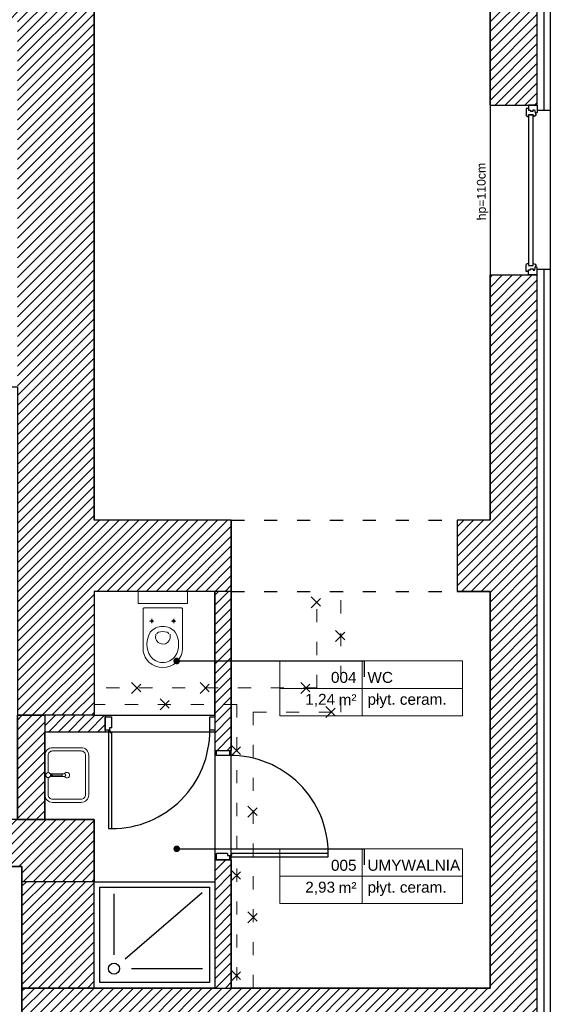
# Model space of a CAD drawing. Header units: millimetres. Extents: x 22250 to 51280, y -5012 to 7692.
# Tile 141 of 183: x 46900 to 47384, y 2043 to 2942. Entities that reach past the tile are written whole.
import ezdxf
from ezdxf import colors
from ezdxf.entities.mleader import LeaderData, LeaderLine
from ezdxf.enums import TextEntityAlignment as Align
from ezdxf.math import Vec2, Vec3

# ---------------------------------------------------------------- set-up
doc = ezdxf.new("R2010")
doc.units = ezdxf.units.MM
doc.linetypes.add('ACAD_ISO03W100', pattern=[30, 12, -18])
doc.layers.add('A_OPISY', color=40, linetype='Continuous', lineweight=9)
doc.layers.add('A_WYPOSAŻENIE', color=181, linetype='Continuous', lineweight=9)
doc.layers.add('E_podklad', color=252, linetype='Continuous')
doc.styles.add('ARIAL', font='arial.ttf')
doc.styles.get("Standard").update_dxf_attribs({"font": 'arial.ttf'})
doc.linetypes.add('BATTING', pattern='A,0.0001,-0.1,[134,ltypeshp.shx,S=0.1,R=0,X=-0.1,Y=0],-0.2,[134,ltypeshp.shx,S=0.1,R=180,X=0.1,Y=0],-0.1', length=0.4001)
pattern_1 = [(45, (29894.76, -15796.4403), (-4.490128, 4.490128), [])]
pattern_2 = [(45, (28568.2225, -18526.9925), (-4.490128, 4.490128), [])]

# ---------------------------------------------------------------- blocks, each defined once
blk = doc.blocks.new('*U206')
at = {"color": 144}
for p, q in [((45, 0), (45, -8)), ((45, 0), (51.68, 0)), ((45, 0), (45, -8)), ((51.68, 0), (52.26, -1.55)), ((193.32, 0), (192.74, -1.55)), ((200, 0), (193.32, 0)), ((200, 0), (200, -8)), ((45, -8), (48.2, -8)), ((48.2, -8), (48.2, -9.92)), ((48.2, -8), (49.59, -8)), ((49.24, -2.4), (52.26, -1.55)), ((49.24, -3.73), (49.24, -2.4)), ((50.61, -3.73), (49.24, -3.73)), ((49.59, -8), (49.59, -6.06)), ((49.59, -6.06), (50.61, -6.06)), ((50.61, -6.06), (50.61, -3.73)), ((52.26, -1.55), (53.11, -1.55)), ((53.11, -1.55), (53.01, -1.01)), ((53.75, -7.98), (53.75, -3.66)), ((53.75, -3.66), (55.38, -3.66)), ((55.34, -7.98), (53.75, -7.98)), ((55.34, -9.03), (55.34, -7.98)), ((191.25, -3.66), (189.62, -3.66)), ((189.66, -9.03), (189.66, -7.98)), ((189.66, -7.98), (191.25, -7.98)), ((191.25, -7.98), (191.25, -3.66)), ((191.89, -1.55), (191.99, -1.01)), ((192.74, -1.55), (191.89, -1.55)), ((195.76, -2.4), (192.74, -1.55)), ((194.39, -6.06), (194.39, -3.73)), ((194.39, -3.73), (195.76, -3.73)), ((195.41, -6.06), (194.39, -6.06)), ((195.41, -8), (195.41, -6.06)), ((196.8, -8), (195.41, -8)), ((195.76, -3.73), (195.76, -2.4)), ((200, -8), (196.8, -8)), ((196.8, -8), (196.8, -9.92)), ((48.2, -9.92), (54.06, -9.92)), ((196.8, -9.92), (190.94, -9.92))]:
    blk.add_line(p, q, dxfattribs=at)
blk.add_lwpolyline([(53.75, -3.66), (191.25, -3.66), (191.25, -7.98), (53.75, -7.98)], close=True, dxfattribs=at)
for centre, radius, start, end in [((52.87, -3.52), 2.51, 356.81051, 86.81051), ((192.13, -3.52), 2.51, 93.18949, 183.18949), ((53.97, -8.42), 1.5, 273.35533, 335.68535), ((191.03, -8.42), 1.5, 204.31465, 266.64467)]:
    blk.add_arc(centre, radius, start, end, dxfattribs=at)
blk = doc.blocks.new('ROZBIÓRKI_DOM')
at = {"layer": 'A_OPISY', "color": 22, "linetype": 'ACAD_ISO03W100', "true_color": 0xe22908}
for p, q in [((19835.15, 7887.89), (19835.15, 7975.89)), ((19857.15, 7865.89), (19857.15, 7975.89)), ((19830.15, 7971.02), (19840.15, 7961.02)), ((19830.15, 7961.02), (19840.15, 7971.02)), ((19852.15, 7940.21), (19862.15, 7930.21)), ((19852.15, 7930.21), (19862.15, 7940.21)), ((19666.05, 7892.89), (19676.05, 7882.89)), ((19666.05, 7882.89), (19676.05, 7892.89)), ((19728.65, 7892.89), (19738.65, 7882.89)), ((19728.65, 7882.89), (19738.65, 7892.89)), ((19820.46, 7892.89), (19830.46, 7882.89)), ((19820.46, 7882.89), (19830.46, 7892.89)), ((19835.15, 7887.89), (19632.15, 7887.89)), ((19692.15, 7877.89), (19702.15, 7867.89)), ((19692.15, 7867.89), (19702.15, 7877.89)), ((19762.15, 7872.89), (19632.15, 7872.89)), ((19762.15, 7872.89), (19762.15, 7613.89)), ((19777.15, 7865.89), (19777.15, 7613.89)), ((19777.15, 7865.89), (19857.15, 7865.89)), ((19843.32, 7870.89), (19853.32, 7860.89)), ((19843.32, 7860.89), (19853.32, 7870.89)), ((19757.15, 7835.73), (19767.15, 7825.73)), ((19757.15, 7825.73), (19767.15, 7835.73)), ((19772.15, 7779.92), (19782.15, 7769.92)), ((19772.15, 7769.92), (19782.15, 7779.92)), ((19757.15, 7721.63), (19767.15, 7711.63)), ((19757.15, 7711.63), (19767.15, 7721.63)), ((19772.15, 7683.38), (19782.15, 7673.38)), ((19772.15, 7673.38), (19782.15, 7683.38)), ((19757.15, 7630.26), (19767.15, 7620.26)), ((19757.15, 7620.26), (19767.15, 7630.26))]:
    blk.add_line(p, q, dxfattribs=at)
blk = doc.blocks.new('um1')
at = {"layer": 'A_WYPOSAŻENIE', "ltscale": 0.5}
for points in [[(-2506.53, 3366.84), (-2524.27, 3366.84, 0.414214), (-2531.27, 3359.84), (-2531.27, 3333.84, 0.414214), (-2524.27, 3326.84), (-2488.27, 3326.84, 0.414214), (-2481.27, 3333.84), (-2481.27, 3359.84, 0.414214), (-2488.27, 3366.84), (-2506.01, 3366.84)], [(-2508.52, 3363.84), (-2524.27, 3363.84, 0.414214), (-2528.27, 3359.84), (-2528.27, 3333.84, 0.414214), (-2524.27, 3329.84), (-2488.27, 3329.84, 0.414214), (-2484.27, 3333.84), (-2484.27, 3359.84, 0.414214), (-2488.27, 3363.84), (-2504.02, 3363.84)]]:
    blk.add_lwpolyline(points, format="xyb", dxfattribs=at)
at = {"layer": 'A_WYPOSAŻENIE'}
blk.add_lwpolyline([(-2507.42, 3361.92), (-2507.42, 3348.69, 0.869565), (-2505.12, 3348.69), (-2505.12, 3361.92)], format="xyb", dxfattribs=at)
for points in [[(-2506.77, 3361.66), (-2506.77, 3360.3), (-2505.77, 3360.3), (-2505.77, 3361.66)], [(-2506.53, 3366.08), (-2506.53, 3367.35), (-2506.01, 3367.35), (-2506.01, 3366.08)]]:
    blk.add_lwpolyline(points, dxfattribs=at)
blk.add_lwpolyline([(-2507.02, 3360.3), (-2505.52, 3360.3), (-2505.52, 3350.99), (-2507.02, 3350.99)], close=True, dxfattribs=at)
blk.add_circle((-2506.27, 3363.85), 2.25, dxfattribs=at)
at = {"layer": 'A_WYPOSAŻENIE', "ltscale": 0.5}
blk.add_arc((-2506.27, 3346.84), 2.5, 117.38711, 62.61289, dxfattribs=at)
blk = doc.blocks.new('wc1')
at = {"layer": 'A_WYPOSAŻENIE'}
for p, q in [((-3840.38, 3355.84), (-3836.38, 3355.84)), ((-3838.38, 3353.84), (-3838.38, 3357.84)), ((-3820.38, 3355.84), (-3816.38, 3355.84)), ((-3818.38, 3353.84), (-3818.38, 3357.84))]:
    blk.add_line(p, q, dxfattribs=at)
blk.add_lwpolyline([(-3850.88, 3371.84), (-3805.88, 3371.84), (-3805.88, 3382.84), (-3850.88, 3382.84)], close=True, dxfattribs=at)
for points in [[(-3815.79, 3318.42, -0.399978), (-3840.97, 3318.42, -0.216638), (-3846.38, 3331.84), (-3846.38, 3366.84, -0.414214), (-3845.38, 3367.84), (-3811.38, 3367.84, -0.414214), (-3810.38, 3366.84), (-3810.38, 3331.84, -0.216638)], [(-3839.79, 3345.73, -0.466255), (-3816.97, 3345.73, -0.283436), (-3817.06, 3323.74, -0.502453), (-3839.69, 3323.74, -0.283436)]]:
    blk.add_lwpolyline(points, format="xyb", close=True, dxfattribs=at)
for points in [[(-3834.84, 3343.93), (-3834.92, 3340.49, 0.83974), (-3821.61, 3340.22), (-3821.68, 3343.93)], [(-3833.77, 3344.15, -0.303379), (-3832.3, 3345.75, -0.119022), (-3824.45, 3345.75, -0.303379), (-3822.98, 3344.15, -0.291246)]]:
    blk.add_lwpolyline(points, format="xyb", dxfattribs=at)
for centre in [(-3838.38, 3355.84), (-3818.38, 3355.84)]:
    blk.add_circle(centre, 1, dxfattribs=at)
blk = doc.blocks.new('*U217')
at = {"lineweight": 5}
for p, q in [((-75, -25), (-75, 25)), ((-75, 25), (0, 25)), ((0, 0), (0, 25)), ((0, 25), (91.58, 25)), ((91.58, 25), (91.58, -25)), ((-75, -25), (0, -25)), ((91.58, -25), (0, -25))]:
    blk.add_line(p, q, dxfattribs=at)
at = {"lineweight": 5, "ltscale": 18.5}
for p, q in [((0, 25), (0, -25)), ((-75, 0), (91.58, 0))]:
    blk.add_line(p, q, dxfattribs=at)
at = {"lineweight": 5, "ltscale": 18.5, "insert": (-5, -10.38), "char_height": 10, "attachment_point": 6, "style": 'ARIAL'}
blk.add_mtext('\\A1;m²', dxfattribs=at)
at = {"lineweight": 5, "style": 'ARIAL'}
blk.add_attdef('1NR', text='', height=10, dxfattribs=at).set_placement((-5, 5), align=Align.RIGHT)
blk.add_attdef('2POM', (5, 5), '', height=10, dxfattribs=at)
blk.add_attdef('4PL2', text='', height=10, dxfattribs=at).set_placement((-24.57, -5), align=Align.TOP_RIGHT)
blk.add_attdef('3POS', text='', height=10, dxfattribs=at).set_placement((5, -5), align=Align.TOP_LEFT)
blk = doc.blocks.new('_Dot')
at = {"color": 0, "linetype": 'ByBlock', "lineweight": -2}
blk.add_line((-0.5, 0), (-1, 0), dxfattribs=at)
at = {"color": 0, "linetype": 'ByBlock', "const_width": 0.5}
blk.add_lwpolyline([(-0.25, 0, 1), (0.25, 0, 1)], format="xyb", close=True, dxfattribs=at)

msp = doc.modelspace()

# ---------------------------------------------------------------- hatches: boundary and pattern name
at = {"layer": 'E_podklad'}
h = msp.add_hatch(dxfattribs=at)
h.set_pattern_fill('ANSI31', color=256, scale=2)
h.set_pattern_definition(pattern_1)
h.paths.add_polyline_path([(46968.25, 2212.13), (46898.25, 2212.13), (46858.25, 2212.13), (46858.25, 2169.13), (46902.25, 2169.13), (46902.25, 2155.13), (46968.25, 2155.13)])
h.paths.add_polyline_path([(46683.25, 2212.13), (46511.25, 2212.13), (46511.25, 2169.13), (46683.25, 2169.13)])
h.paths.add_polyline_path([(46411.25, 2305.13), (46383.25, 2305.13), (46383.25, 2212.13), (46411.25, 2212.13)])
h.paths.add_polyline_path([(46411.25, 2430.13), (46383.25, 2430.13), (46383.25, 2405.13), (46411.25, 2405.13)])
h.paths.add_polyline_path([(46411.25, 2942.13), (46383.25, 2942.13), (46383.25, 2518.13), (46411.25, 2518.13)])
h.paths.add_polyline_path([(46460.25, 2852.13), (46411.25, 2852.13), (46411.25, 2782.13), (46460.25, 2782.13)])
h.paths.add_polyline_path([(46460.25, 2970.13), (46426.25, 2970.13), (46426.25, 3002.13), (46419.35, 3002.13), (46383.25, 3002.13), (46383.25, 2942.13), (46411.25, 2942.13), (46460.25, 2942.13)])
h.paths.add_polyline_path([(46898.25, 2970.13), (46671.25, 2970.13), (46671.25, 2975.13), (46643.25, 2975.13), (46643.25, 2970.13), (46643.25, 2942.13), (46898.25, 2942.13)])
h.paths.add_polyline_path([(46671.25, 3100.13), (46643.25, 3100.13), (46643.25, 3065.13), (46671.25, 3065.13)])
h.paths.add_polyline_path([(46671.25, 3277.13), (46671.25, 3320.13), (46618.25, 3320.13), (46618.25, 3312.71), (46618.25, 3277.13), (46643.25, 3277.13), (46643.25, 3204.13), (46671.25, 3204.13)])
h.paths.add_polyline_path([(46426.25, 3487.13), (46355.25, 3487.13), (46355.25, 3479.13), (46355.25, 3444.13), (46383.25, 3444.13), (46383.25, 3277.13), (46473.25, 3277.13), (46473.25, 3320.13), (46426.25, 3320.13)])
h.paths.add_polyline_path([(46426.25, 3277.13), (46383.25, 3277.13), (46383.25, 3129.13), (46426.25, 3129.13)])
h = msp.add_hatch(dxfattribs=at)
h.set_pattern_fill('ANSI31', color=256, scale=2)
h.set_pattern_definition(pattern_1)
h.paths.add_polyline_path([(47372.25, 3487.13), (47289.25, 3487.13), (47289.25, 3474.13), (47289.25, 3444.13), (47329.25, 3444.13), (47329.25, 3137.13), (47372.25, 3137.13)])
h.paths.add_polyline_path([(47372.25, 2982.13), (47364.25, 2982.13), (47329.25, 2982.13), (47329.25, 2864.13), (47372.25, 2864.13)])
h.paths.add_polyline_path([(47372.25, 2709.13), (47329.25, 2709.13), (47329.25, 2485.13), (47299.25, 2485.13), (47299.25, 2420.13), (47329.25, 2420.13), (47329.25, 2058.13), (46968.25, 2058.13), (46944.25, 2058.13), (46902.25, 2058.13), (46902.25, 2015.13), (47372.25, 2015.13)])
h.paths.add_polyline_path([(46939.25, 3487.13), (46832.25, 3487.13), (46832.25, 3446.13), (46863.25, 3446.13), (46863.25, 3320.13), (46906.25, 3320.13), (46906.25, 3444.13), (46939.25, 3444.13)])
h.paths.add_polyline_path([(47093.25, 2420.13), (47093.25, 2485.13), (46968.25, 2485.13), (46968.25, 3277.13), (46968.25, 3320.13), (46863.25, 3320.13), (46817.25, 3320.13), (46817.25, 3277.13), (46898.25, 3277.13), (46898.25, 2307.13), (46968.25, 2307.13), (46968.25, 2420.13)])
at = {"layer": 'E_podklad', "ltscale": 2}
h = msp.add_hatch(dxfattribs=at)
h.set_pattern_fill('ANSI31', color=256, scale=2)
h.set_pattern_definition(pattern_2)
h.paths.add_polyline_path([(47093.25, 2420.13), (47078.25, 2420.13), (47078.25, 2275.13), (47093.25, 2275.13)])
h.paths.add_polyline_path([(47093.25, 2175.13), (47078.25, 2175.13), (47078.25, 2058.13), (47093.25, 2058.13)])
h = msp.add_hatch(dxfattribs=at)
h.set_pattern_fill('ANSI31', color=256, scale=2)
h.set_pattern_definition([(45, (29849.76, -15796.4403), (-4.490128, 4.490128), [])])
h.paths.add_polyline_path([(46923.25, 2212.13), (46923.25, 2307.13), (46898.25, 2307.13), (46898.25, 2212.13)])
h = msp.add_hatch(dxfattribs=at)
h.set_pattern_fill('ANSI31', color=256, scale=2)
h.set_pattern_definition(pattern_2)
h.paths.add_polyline_path([(46978.25, 2292.13), (46978.25, 2307.13), (46923.25, 2307.13), (46923.25, 2292.13)])
h = msp.add_hatch(dxfattribs=at)
h.set_pattern_fill('ANSI31', color=256, scale=2)
h.set_pattern_definition([(45, (29852.76, -15796.4403), (-4.490128, 4.490128), [])])
h.paths.add_polyline_path([(46968.25, 2155.13), (46902.25, 2155.13), (46902.25, 2058.13), (46968.25, 2058.13)])

# ---------------------------------------------------------------- linework, layer by layer
for p, q in [((46968.25, 3277.13), (46968.25, 2485.13)), ((47329.25, 2864.13), (47329.25, 2982.13)), ((47329.25, 2864.13), (47372.25, 2864.13)), ((47329.25, 2864.13), (47329.25, 2709.13)), ((47384.25, 2859.13), (47372.25, 2859.13)), ((47384.25, 2859.13), (47384.25, 2714.13)), ((47329.25, 2485.13), (47329.25, 2709.13)), ((47329.25, 2709.13), (47372.25, 2709.13)), ((47384.25, 2714.13), (47372.25, 2714.13)), ((47093.25, 2485.13), (46968.25, 2485.13)), ((47093.25, 2485.13), (47093.25, 2420.13)), ((47329.25, 2485.13), (47299.25, 2485.13)), ((47299.25, 2485.13), (47299.25, 2420.13)), ((46968.25, 2420.13), (46968.25, 2307.13)), ((47093.25, 2420.13), (46968.25, 2420.13)), ((47078.25, 2420.13), (47078.25, 2275.13)), ((47093.25, 2420.13), (47093.25, 2275.13)), ((47329.25, 2420.13), (47299.25, 2420.13)), ((47329.25, 2058.13), (47329.25, 2420.13)), ((46968.25, 2307.13), (46898.25, 2307.13)), ((46968.25, 2307.13), (46978.25, 2307.13)), ((46978.25, 2307.13), (46978.25, 2292.13)), ((46923.25, 2292.13), (46978.25, 2292.13)), ((47078.25, 2275.13), (47093.25, 2275.13)), ((46898.25, 2212.13), (46968.25, 2212.13)), ((46968.25, 2212.13), (46968.25, 2155.13)), ((47078.25, 2175.13), (47078.25, 2058.13)), ((47078.25, 2175.13), (47093.25, 2175.13)), ((47093.25, 2175.13), (47093.25, 2058.13)), ((46968.25, 2155.13), (46902.25, 2155.13)), ((46968.25, 2058.13), (46902.25, 2058.13)), ((46968.25, 2058.13), (47329.25, 2058.13))]:
    msp.add_line(p, q, dxfattribs=at)
at = {"layer": 'E_podklad', "color": 144, "linetype": 'ACAD_ISO03W100', "true_color": 0x007cb0}
for p, q in [((47093.25, 2485.13), (47299.25, 2485.13)), ((47093.25, 2420.13), (47299.25, 2420.13))]:
    msp.add_line(p, q, dxfattribs=at)
at = {"layer": 'E_podklad', "color": 144, "true_color": 0x007cb0}
for p, q in [((46984.21, 2295.66), (46982.22, 2295.66)), ((46982.22, 2295.66), (46982.22, 2293.67)), ((46982.64, 2293.09), (46982.64, 2291.55)), ((46982.64, 2291.55), (46984.19, 2291.55)), ((47089.72, 2179.11), (47091.71, 2179.11)), ((47092.29, 2179.52), (47093.83, 2179.52)), ((47093.83, 2179.52), (47093.83, 2181.07))]:
    msp.add_line(p, q, dxfattribs=at)
at = {"layer": 'E_podklad', "color": 144}
msp.add_line((47089.72, 2181.09), (47089.72, 2179.11), dxfattribs=at)
at = {"layer": 'E_podklad'}
for p, q in [((46986.28, 2088.45), (46986.28, 2144.12)), ((46996.42, 2084.95), (47066.83, 2145.34)), ((47002.14, 2075.9), (47066.93, 2075.9))]:
    msp.add_line(p, q, dxfattribs=at)
at = {"layer": 'E_podklad', "ltscale": 2}
for points in [[(46906.25, 3444.13), (47329.25, 3444.13), (47329.25, 2485.13), (47299.25, 2485.13), (47299.25, 2420.13), (47329.25, 2420.13), (47329.25, 2058.13), (47093.25, 2058.13), (47093.25, 2485.13), (46968.25, 2485.13), (46968.25, 3320.13), (46906.25, 3320.13), (46906.25, 3444.13)], [(47384.25, 2987.13), (47384.25, 2859.13)], [(47372.25, 2864.13), (47372.25, 2982.13)], [(46902.25, 2058.13), (46902.25, 2015.13), (47372.25, 2015.13), (47372.25, 2709.13)], [(47384.25, 2714.13), (47384.25, 2003.13), (46926.25, 2003.13)], [(46681.25, 2414.13), (46681.25, 2607.13), (46898.25, 2607.13), (46898.25, 2212.13), (46858.25, 2212.13), (46858.25, 2169.13), (46902.25, 2169.13), (46902.25, 1778.13), (46535.25, 1778.13), (46535.25, 2169.13), (46683.25, 2169.13), (46683.25, 2212.13), (46411.25, 2212.13), (46411.25, 2414.13), (46681.25, 2414.13)], [(46923.25, 2292.13), (47078.25, 2292.13), (47078.25, 2058.13), (46968.25, 2058.13), (46968.25, 2212.13), (46923.25, 2212.13), (46923.25, 2292.13)], [(46858.25, 2169.13), (46902.25, 2169.13), (46902.25, 2155.13)]]:
    msp.add_lwpolyline(points, dxfattribs=at)
at = {"layer": 'E_podklad', "linetype": 'BATTING', "ltscale": 14}
for points in [[(47378.25, 2987.13), (47378.25, 2859.13)], [(47378.25, 2714.13), (47378.25, 2009.13), (46926.25, 2009.13), (46926.25, 2009.13)]]:
    msp.add_lwpolyline(points, dxfattribs=at)
at = {"layer": 'E_podklad', "ltscale": 2}
for points in [[(47078.25, 2420.13), (46968.25, 2420.13), (46968.25, 2307.13), (47078.25, 2307.13)], [(46898.25, 2307.13), (46923.25, 2307.13), (46923.25, 2212.13), (46898.25, 2212.13)], [(46968.25, 2155.13), (46902.25, 2155.13), (46902.25, 2058.13), (46968.25, 2058.13)]]:
    msp.add_lwpolyline(points, close=True, dxfattribs=at)
at = {"layer": 'E_podklad', "color": 144, "true_color": 0x007cb0}
for points in [[(46982.22, 2293.67), (46978.25, 2293.67), (46978.25, 2305.59), (46984.21, 2305.59)], [(46984.21, 2295.66), (46984.21, 2305.59)], [(47078.25, 2305.59), (47078.25, 2293.67), (47073.61, 2293.67), (47073.61, 2305.59), (47078.25, 2305.59)], [(46981.1, 2293.09), (46981.1, 2203.69), (46984.19, 2203.69), (46984.19, 2291.55)], [(46982.64, 2293.09), (46981.1, 2293.09)], [(47089.72, 2181.09), (47079.79, 2181.09)], [(47091.71, 2179.11), (47091.71, 2175.13), (47079.79, 2175.13), (47079.79, 2181.09)], [(47092.29, 2177.98), (47181.69, 2177.98), (47181.69, 2181.07), (47093.83, 2181.07)], [(47092.29, 2179.52), (47092.29, 2177.98)]]:
    msp.add_lwpolyline(points, dxfattribs=at)
at = {"layer": 'E_podklad', "color": 144}
msp.add_lwpolyline([(47079.79, 2275.13), (47091.71, 2275.13), (47091.71, 2270.5), (47079.79, 2270.5), (47079.79, 2275.13)], dxfattribs=at)
at = {"layer": 'E_podklad'}
for points in [[(46842.25, 1778.13), (46902.25, 1778.13), (46902.25, 2169.13), (46842.25, 2169.13)], [(46968.25, 2155.13), (47078.25, 2155.13), (47078.25, 2058.13), (46968.25, 2058.13)], [(46973.25, 2150.13), (47073.25, 2150.13), (47073.25, 2063.13), (46973.25, 2063.13)]]:
    msp.add_lwpolyline(points, close=True, dxfattribs=at)
msp.add_circle((46986.28, 2075.9), 5.03, dxfattribs=at)
at = {"layer": 'E_podklad', "color": 144, "true_color": 0x007cb0}
for centre, start, end in [((46984.19, 2293.12), 269.99889, 0.35485), ((47092.26, 2181.07), 359.99889, 90.35485)]:
    msp.add_arc(centre, 89.43, start, end, dxfattribs=at)

# ---------------------------------------------------------------- block references
at = {"layer": 'E_podklad'}
for name, p in [('ROZBIÓRKI_DOM', (27336.09, -5555.75)), ('wc1', (50859.13, -962.71))]:
    msp.add_blockref(name, p, dxfattribs=at)
at = {"layer": 'E_podklad', "transparency": 33554559, "xscale": -1, "rotation": 270}
msp.add_blockref('*U206', (47372.25, 2664.13), dxfattribs=at)
at = {"layer": 'E_podklad'}
for p, values in [((47212.49, 2331.72), {'1NR': '004', '2POM': 'WC', '3POS': 'płyt. ceram.', '4PL2': '1,24'}), ((47212.49, 2160.21), {'1NR': '005', '2POM': 'UMYWALNIA', '3POS': 'płyt. ceram.', '4PL2': '2,93'})]:
    msp.add_blockref('*U217', p, dxfattribs=at).add_auto_attribs(values)
at = {"layer": 'E_podklad', "xscale": -1, "rotation": 89.99999999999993}
msp.add_blockref('um1', (50290.09, -253.72), dxfattribs=at)

# ---------------------------------------------------------------- texts
at = {"layer": 'E_podklad', "transparency": 33554559, "insert": (47322.53, 2785.22), "char_height": 8, "attachment_point": 5, "rotation": 90.4248}
msp.add_mtext_dynamic_manual_height_columns('hp=110cm', width=44.3905, gutter_width=12.5, heights=[0], dxfattribs=at)

# ---------------------------------------------------------------- leaders
at = {"layer": 'E_podklad'}
ml = msp.add_multileader_mtext('Standard', dxfattribs=at)
ml.set_content('', color=256)
ml.set_leader_properties()
ml.set_arrow_properties(name='DOT')
ml.build(insert=Vec2(0, 0))
ml.multileader.update_dxf_attribs({"arrow_head_size": 6})
ctx = ml.context
ctx.base_point, ctx.arrow_head_size, ctx.plane_origin, ctx.plane_x_axis, ctx.plane_y_axis = Vec3(47214.49, 2342.2), 6, Vec3(47680.19, 2558.74), Vec3(0, -1), Vec3(1, 0)
notes = []
notes.append((ctx, [(0, (1, 1, 0), (47214.49, 2356.72), (0, -1), 14.52, [(0, [(47043.49, 2356.72)], 0, [])])]))
ctx.mtext.insert, ctx.mtext.text_direction, ctx.mtext.rotation, ctx.mtext.flow_direction = Vec3(47214.49, 2340.2), Vec3(0, -1), 4.712389, 5
ml = msp.add_multileader_mtext('Standard', dxfattribs=at)
ml.set_content('', color=256)
ml.set_leader_properties()
ml.set_arrow_properties(name='DOT')
ml.build(insert=Vec2(0, 0))
ml.multileader.update_dxf_attribs({"arrow_head_size": 6})
ctx = ml.context
ctx.base_point, ctx.arrow_head_size, ctx.plane_origin, ctx.plane_x_axis, ctx.plane_y_axis = Vec3(47214.49, 2170.69), 6, Vec3(47680.19, 2387.23), Vec3(0, -1), Vec3(1, 0)
notes.append((ctx, [(0, (1, 1, 0), (47214.49, 2185.21), (0, -1), 14.52, [(0, [(47043.49, 2185.21)], 0, [])])]))
ctx.mtext.insert, ctx.mtext.text_direction, ctx.mtext.rotation, ctx.mtext.flow_direction = Vec3(47214.49, 2168.69), Vec3(0, -1), 4.712389, 5
for ctx, leaders in notes:
    for number, flags, end, landing, length, lines in leaders:
        leader = LeaderData()
        leader.index, (leader.has_last_leader_line, leader.has_dogleg_vector, leader.attachment_direction) = number, flags
        leader.last_leader_point, leader.dogleg_vector, leader.dogleg_length = Vec3(end), Vec3(landing), length
        for number, points, colour, breaks in lines:
            line = LeaderLine()
            line.index, line.vertices, line.color, line.breaks = number, Vec3.list(points), colors.encode_raw_color(colour), breaks
            leader.lines.append(line)
        ctx.leaders.append(leader)

doc.saveas('drawing.dxf')
